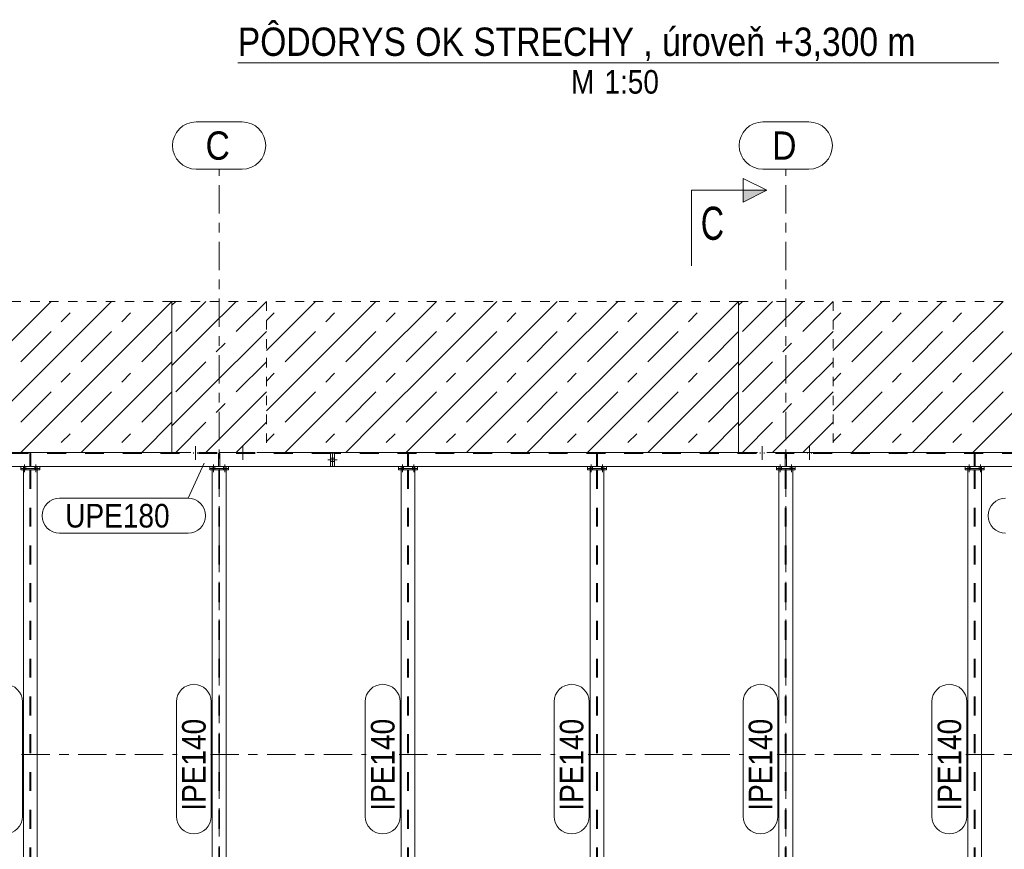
# Model space of a CAD drawing. Header units: millimetres. Extents: x -66 to 775, y -448 to 146.
# Tile 13 of 30: x 100 to 204, y -133 to -45. Entities that reach past the tile are written whole.
import ezdxf

# ---------------------------------------------------------------- set-up
doc = ezdxf.new("R2010")
doc.units = ezdxf.units.MM
for name, pattern in [('XKITLINE00', [0]), ('XKITLINE01', [4, 1, -1, 1, -1]), ('XKITLINE02', [4, 2, -2]), ('XKITLINE03', [6, 3, -1, 1, -1])]:
    doc.linetypes.add(name, pattern=pattern)
for name, color, linetype, lineweight in [('Jiný typ objektu', 7, 'Continuous', 0), ('Mřížka', 4, 'Continuous', 0), ('Prvek', 2, 'Continuous', 0), ('Značka prvku', 2, 'Continuous', 0), ('Řez', 7, 'Continuous', 0), ('Šroub', 3, 'Continuous', 0)]:
    doc.layers.add(name, color=color, linetype=linetype, lineweight=lineweight)
doc.styles.add('ARIAL', font='arial.ttf')
doc.styles.add('ARIAL_NARROW', font='ARIALN.TTF')

msp = doc.modelspace()

# ---------------------------------------------------------------- hatches: boundary and pattern name
at = {"layer": 'Řez'}
msp.add_hatch(color=6, dxfattribs=at).paths.add_polyline_path([(176.5, -63.19), (179, -63.19), (176.5, -64.44)], flags=17)

# ---------------------------------------------------------------- linework, layer by layer
at = {"layer": 'Jiný typ objektu', "color": 3, "linetype": 'XKITLINE00', "lineweight": 0}
msp.add_line((122.97, -49.71), (203.57, -49.71), dxfattribs=at)
at = {"layer": 'Mřížka', "color": 1, "linetype": 'XKITLINE00', "lineweight": 0}
for p, q in [((118.56, -55.96), (123.44, -55.96)), ((178.56, -55.96), (183.44, -55.96)), ((118.56, -60.96), (123.44, -60.96)), ((178.56, -60.96), (183.44, -60.96))]:
    msp.add_line(p, q, dxfattribs=at)
at = {"layer": 'Mřížka', "color": 1, "linetype": 'XKITLINE03', "lineweight": 0}
for p, q in [((121, -203.66), (121, -60.96)), ((181, -203.66), (181, -60.96)), ((-29, -90.96), (351, -90.96)), ((100.07, -122.96), (116.57, -122.96)), ((120.07, -122.96), (136.57, -122.96)), ((140.07, -122.96), (156.57, -122.96)), ((160.07, -122.96), (176.57, -122.96)), ((180.07, -122.96), (196.57, -122.96)), ((200.07, -122.96), (216.57, -122.96))]:
    msp.add_line(p, q, dxfattribs=at)
at = {"layer": 'Mřížka', "color": 1, "linetype": 'XKITLINE00', "lineweight": 0}
for centre, start, end in [((118.56, -58.46), 90, 270), ((123.44, -58.46), 270, 90), ((178.56, -58.46), 90, 270), ((183.44, -58.46), 270, 90)]:
    msp.add_arc(centre, 2.5, start, end, dxfattribs=at)
at = {"layer": 'Prvek', "color": 7, "linetype": 'XKITLINE01', "lineweight": 0}
for p, q in [((116, -74.96), (66, -74.96)), ((116, -74.96), (116, -90.96)), ((116, -74.96), (126, -74.96)), ((116, -90.96), (116, -74.96)), ((126, -74.96), (126, -90.96)), ((176, -74.96), (126, -74.96)), ((126, -74.96), (126, -90.96)), ((176, -74.96), (176, -90.96)), ((176, -74.96), (186, -74.96)), ((176, -90.96), (176, -74.96)), ((186, -74.96), (186, -90.96)), ((236, -74.96), (186, -74.96)), ((186, -74.96), (186, -90.96)), ((66, -90.96), (116, -90.96)), ((126, -90.96), (116, -90.96)), ((126, -90.96), (176, -90.96)), ((186, -90.96), (176, -90.96)), ((186, -90.96), (236, -90.96))]:
    msp.add_line(p, q, dxfattribs=at)
at = {"layer": 'Prvek', "color": 7, "linetype": 'XKITLINE00', "lineweight": 0}
for p, q in [((96.8, -81.36), (103.2, -74.96)), ((100, -74.96), (100, -74.96)), ((103.2, -81.36), (109.6, -74.96)), ((103.2, -74.96), (103.2, -74.96)), ((103.2, -74.96), (103.2, -74.96)), ((106.4, -74.96), (106.4, -74.96)), ((109.6, -81.36), (116, -74.96)), ((109.6, -74.96), (109.6, -74.96)), ((109.6, -74.96), (109.6, -74.96)), ((112.8, -74.96), (112.8, -74.96)), ((116, -75.36), (116.4, -74.96)), ((116, -74.96), (116, -74.96)), ((116.4, -78.16), (119.6, -74.96)), ((119.6, -78.16), (122.8, -74.96)), ((122.8, -78.16), (126, -74.96)), ((126, -80.16), (131.2, -74.96)), ((128, -74.96), (128, -74.96)), ((131.2, -81.36), (137.6, -74.96)), ((131.2, -74.96), (131.2, -74.96)), ((131.2, -74.96), (131.2, -74.96)), ((134.4, -74.96), (134.4, -74.96)), ((137.6, -81.36), (144, -74.96)), ((137.6, -74.96), (137.6, -74.96)), ((137.6, -74.96), (137.6, -74.96)), ((140.8, -74.96), (140.8, -74.96)), ((144, -81.36), (150.4, -74.96)), ((144, -74.96), (144, -74.96)), ((144, -74.96), (144, -74.96)), ((147.2, -74.96), (147.2, -74.96)), ((150.4, -81.36), (156.8, -74.96)), ((150.4, -74.96), (150.4, -74.96)), ((150.4, -74.96), (150.4, -74.96)), ((153.6, -74.96), (153.6, -74.96)), ((156.8, -81.36), (163.2, -74.96)), ((156.8, -74.96), (156.8, -74.96)), ((156.8, -74.96), (156.8, -74.96)), ((160, -74.96), (160, -74.96)), ((163.2, -81.36), (169.6, -74.96)), ((163.2, -74.96), (163.2, -74.96)), ((163.2, -74.96), (163.2, -74.96)), ((166.4, -74.96), (166.4, -74.96)), ((169.6, -81.36), (176, -74.96)), ((169.6, -74.96), (169.6, -74.96)), ((169.6, -74.96), (169.6, -74.96)), ((172.8, -74.96), (172.8, -74.96)), ((176, -75.36), (176.4, -74.96)), ((176, -74.96), (176, -74.96)), ((176.4, -78.16), (179.6, -74.96)), ((179.6, -78.16), (182.8, -74.96)), ((182.8, -78.16), (186, -74.96)), ((186, -80.16), (191.2, -74.96)), ((188, -74.96), (188, -74.96)), ((191.2, -81.36), (197.6, -74.96)), ((191.2, -74.96), (191.2, -74.96)), ((191.2, -74.96), (191.2, -74.96)), ((194.4, -74.96), (194.4, -74.96)), ((197.6, -81.36), (204, -74.96)), ((197.6, -74.96), (197.6, -74.96)), ((197.6, -74.96), (197.6, -74.96)), ((200.8, -74.96), (200.8, -74.96)), ((204, -81.36), (210.4, -74.96)), ((204, -74.96), (204, -74.96)), ((204, -74.96), (204, -74.96)), ((104.28, -77.12), (105.22, -76.18)), ((110.68, -77.12), (111.62, -76.18)), ((126, -77), (126.82, -76.18)), ((132.28, -77.12), (133.22, -76.18)), ((138.68, -77.12), (139.62, -76.18)), ((145.08, -77.12), (146.02, -76.18)), ((151.48, -77.12), (152.42, -76.18)), ((157.88, -77.12), (158.82, -76.18)), ((164.28, -77.12), (165.22, -76.18)), ((170.68, -77.12), (171.62, -76.18)), ((186, -77), (186.82, -76.18)), ((192.28, -77.12), (193.22, -76.18)), ((198.68, -77.12), (199.62, -76.18)), ((100, -81.36), (103.2, -78.16)), ((106.4, -81.36), (109.6, -78.16)), ((112.8, -81.36), (116, -78.16)), ((116, -81.76), (119.6, -78.16)), ((119.6, -84.56), (126, -78.16)), ((119.6, -78.16), (119.6, -78.16)), ((126, -78.16), (126, -78.16)), ((126, -78.16), (126, -78.16)), ((128, -81.36), (131.2, -78.16)), ((134.4, -81.36), (137.6, -78.16)), ((140.8, -81.36), (144, -78.16)), ((147.2, -81.36), (150.4, -78.16)), ((153.6, -81.36), (156.8, -78.16)), ((160, -81.36), (163.2, -78.16)), ((166.4, -81.36), (169.6, -78.16)), ((172.8, -81.36), (176, -78.16)), ((176, -81.76), (179.6, -78.16)), ((179.6, -84.56), (186, -78.16)), ((179.6, -78.16), (179.6, -78.16)), ((186, -78.16), (186, -78.16)), ((186, -78.16), (186, -78.16)), ((188, -81.36), (191.2, -78.16)), ((194.4, -81.36), (197.6, -78.16)), ((200.8, -81.36), (204, -78.16)), ((120.68, -80.32), (121.62, -79.38)), ((180.68, -80.32), (181.62, -79.38)), ((96.8, -87.76), (103.2, -81.36)), ((103.2, -87.76), (109.6, -81.36)), ((103.2, -81.36), (103.2, -81.36)), ((109.6, -87.76), (116, -81.36)), ((109.6, -81.36), (109.6, -81.36)), ((116, -81.36), (116, -81.36)), ((116, -81.36), (116, -81.36)), ((116.4, -84.56), (119.6, -81.36)), ((122.8, -84.56), (126, -81.36)), ((126, -86.56), (131.2, -81.36)), ((131.2, -87.76), (137.6, -81.36)), ((131.2, -81.36), (131.2, -81.36)), ((137.6, -87.76), (144, -81.36)), ((137.6, -81.36), (137.6, -81.36)), ((144, -87.76), (150.4, -81.36)), ((144, -81.36), (144, -81.36)), ((150.4, -87.76), (156.8, -81.36)), ((150.4, -81.36), (150.4, -81.36)), ((156.8, -87.76), (163.2, -81.36)), ((156.8, -81.36), (156.8, -81.36)), ((163.2, -87.76), (169.6, -81.36)), ((163.2, -81.36), (163.2, -81.36)), ((169.6, -87.76), (176, -81.36)), ((169.6, -81.36), (169.6, -81.36)), ((176, -81.36), (176, -81.36)), ((176, -81.36), (176, -81.36)), ((176.4, -84.56), (179.6, -81.36)), ((182.8, -84.56), (186, -81.36)), ((186, -86.56), (191.2, -81.36)), ((191.2, -87.76), (197.6, -81.36)), ((191.2, -81.36), (191.2, -81.36)), ((197.6, -87.76), (204, -81.36)), ((197.6, -81.36), (197.6, -81.36)), ((204, -87.76), (210.4, -81.36)), ((204, -81.36), (204, -81.36)), ((104.28, -83.52), (105.22, -82.58)), ((110.68, -83.52), (111.62, -82.58)), ((126, -83.4), (126.82, -82.58)), ((132.28, -83.52), (133.22, -82.58)), ((138.68, -83.52), (139.62, -82.58)), ((145.08, -83.52), (146.02, -82.58)), ((151.48, -83.52), (152.42, -82.58)), ((157.88, -83.52), (158.82, -82.58)), ((164.28, -83.52), (165.22, -82.58)), ((170.68, -83.52), (171.62, -82.58)), ((186, -83.4), (186.82, -82.58)), ((192.28, -83.52), (193.22, -82.58)), ((198.68, -83.52), (199.62, -82.58)), ((100, -87.76), (103.2, -84.56)), ((106.4, -87.76), (109.6, -84.56)), ((112.8, -87.76), (116, -84.56)), ((116, -88.16), (119.6, -84.56)), ((119.6, -90.96), (126, -84.56)), ((119.6, -84.56), (119.6, -84.56)), ((126, -84.56), (126, -84.56)), ((126, -84.56), (126, -84.56)), ((128, -87.76), (131.2, -84.56)), ((134.4, -87.76), (137.6, -84.56)), ((140.8, -87.76), (144, -84.56)), ((147.2, -87.76), (150.4, -84.56)), ((153.6, -87.76), (156.8, -84.56)), ((160, -87.76), (163.2, -84.56)), ((166.4, -87.76), (169.6, -84.56)), ((172.8, -87.76), (176, -84.56)), ((176, -88.16), (179.6, -84.56)), ((179.6, -90.96), (186, -84.56)), ((179.6, -84.56), (179.6, -84.56)), ((186, -84.56), (186, -84.56)), ((186, -84.56), (186, -84.56)), ((188, -87.76), (191.2, -84.56)), ((194.4, -87.76), (197.6, -84.56)), ((200.8, -87.76), (204, -84.56)), ((120.68, -86.72), (121.62, -85.78)), ((180.68, -86.72), (181.62, -85.78)), ((100, -90.96), (103.2, -87.76)), ((103.2, -87.76), (103.2, -87.76)), ((106.4, -90.96), (109.6, -87.76)), ((109.6, -87.76), (109.6, -87.76)), ((112.8, -90.96), (116, -87.76)), ((116, -87.76), (116, -87.76)), ((116, -87.76), (116, -87.76)), ((116.4, -90.96), (119.6, -87.76)), ((122.8, -90.96), (126, -87.76)), ((128, -90.96), (131.2, -87.76)), ((131.2, -87.76), (131.2, -87.76)), ((134.4, -90.96), (137.6, -87.76)), ((137.6, -87.76), (137.6, -87.76)), ((140.8, -90.96), (144, -87.76)), ((144, -87.76), (144, -87.76)), ((147.2, -90.96), (150.4, -87.76)), ((150.4, -87.76), (150.4, -87.76)), ((153.6, -90.96), (156.8, -87.76)), ((156.8, -87.76), (156.8, -87.76)), ((160, -90.96), (163.2, -87.76)), ((163.2, -87.76), (163.2, -87.76)), ((166.4, -90.96), (169.6, -87.76)), ((169.6, -87.76), (169.6, -87.76)), ((172.8, -90.96), (176, -87.76)), ((176, -87.76), (176, -87.76)), ((176, -87.76), (176, -87.76)), ((176.4, -90.96), (179.6, -87.76)), ((182.8, -90.96), (186, -87.76)), ((188, -90.96), (191.2, -87.76)), ((191.2, -87.76), (191.2, -87.76)), ((194.4, -90.96), (197.6, -87.76)), ((197.6, -87.76), (197.6, -87.76)), ((200.8, -90.96), (204, -87.76)), ((204, -87.76), (204, -87.76)), ((104.28, -89.92), (105.22, -88.98)), ((110.68, -89.92), (111.62, -88.98)), ((126, -89.8), (126.82, -88.98)), ((132.28, -89.92), (133.22, -88.98)), ((138.68, -89.92), (139.62, -88.98)), ((145.08, -89.92), (146.02, -88.98)), ((151.48, -89.92), (152.42, -88.98)), ((157.88, -89.92), (158.82, -88.98)), ((164.28, -89.92), (165.22, -88.98)), ((170.68, -89.92), (171.62, -88.98)), ((186, -89.8), (186.82, -88.98)), ((192.28, -89.92), (193.22, -88.98)), ((198.68, -89.92), (199.62, -88.98)), ((103.2, -90.96), (103.2, -90.96)), ((109.6, -90.96), (109.6, -90.96)), ((119.6, -90.96), (119.6, -90.96)), ((126, -90.96), (126, -90.96)), ((126, -90.96), (126, -90.96)), ((131.2, -90.96), (131.2, -90.96)), ((137.6, -90.96), (137.6, -90.96)), ((144, -90.96), (144, -90.96)), ((150.4, -90.96), (150.4, -90.96)), ((156.8, -90.96), (156.8, -90.96)), ((163.2, -90.96), (163.2, -90.96)), ((169.6, -90.96), (169.6, -90.96)), ((179.6, -90.96), (179.6, -90.96)), ((186, -90.96), (186, -90.96)), ((186, -90.96), (186, -90.96)), ((191.2, -90.96), (191.2, -90.96)), ((197.6, -90.96), (197.6, -90.96)), ((204, -90.96), (204, -90.96))]:
    msp.add_line(p, q, dxfattribs=at)
at = {"layer": 'Prvek', "color": 7, "linetype": 'XKITLINE02', "lineweight": 0}
for p, q in [((132.8, -90.96), (-2.5, -90.96)), ((132.8, -91.07), (-2.5, -91.07)), ((100.94, -91.07), (100.94, -92.46)), ((101.06, -91.07), (100.94, -91.07)), ((101.06, -92.46), (101.06, -91.07)), ((120.94, -91.07), (120.94, -92.46)), ((121.06, -91.07), (120.94, -91.07)), ((121.06, -92.46), (121.06, -91.07)), ((132.8, -92.46), (132.8, -91.06)), ((245.9, -90.96), (133.2, -90.96)), ((133.2, -91.06), (133.2, -92.46)), ((245.9, -91.07), (133.2, -91.07)), ((140.94, -91.07), (140.94, -92.46)), ((141.06, -91.07), (140.94, -91.07)), ((141.06, -92.46), (141.06, -91.07)), ((160.94, -91.07), (160.94, -92.46)), ((161.06, -91.07), (160.94, -91.07)), ((161.06, -92.46), (161.06, -91.07)), ((180.94, -91.07), (180.94, -92.46)), ((181.06, -91.07), (180.94, -91.07)), ((181.06, -92.46), (181.06, -91.07)), ((200.94, -91.07), (200.94, -92.46)), ((201.06, -91.07), (200.94, -91.07)), ((201.06, -92.46), (201.06, -91.07)), ((100, -92.46), (102, -92.46)), ((100, -92.66), (102, -92.66)), ((100.94, -92.46), (101.06, -92.46)), ((120, -92.46), (122, -92.46)), ((120, -92.66), (122, -92.66)), ((120.94, -92.46), (121.06, -92.46)), ((140, -92.46), (142, -92.46)), ((140, -92.66), (142, -92.66)), ((140.94, -92.46), (141.06, -92.46)), ((160, -92.46), (162, -92.46)), ((160, -92.66), (162, -92.66)), ((160.94, -92.46), (161.06, -92.46)), ((180, -92.46), (182, -92.46)), ((180, -92.66), (182, -92.66)), ((180.94, -92.46), (181.06, -92.46)), ((200, -92.46), (202, -92.46)), ((200, -92.66), (202, -92.66)), ((200.94, -92.46), (201.06, -92.46)), ((101.73, -92.82), (100.27, -92.82)), ((100.95, -92.82), (100.95, -171.76)), ((101.05, -92.82), (101.05, -171.76)), ((121.73, -92.82), (120.27, -92.82)), ((120.95, -92.82), (120.95, -171.76)), ((121.05, -92.82), (121.05, -171.76)), ((141.73, -92.82), (140.27, -92.82)), ((140.95, -92.82), (140.95, -171.76)), ((141.05, -92.82), (141.05, -171.76)), ((161.73, -92.82), (160.27, -92.82)), ((160.95, -92.82), (160.95, -171.76)), ((161.05, -92.82), (161.05, -171.76)), ((181.73, -92.82), (180.27, -92.82)), ((180.95, -92.82), (180.95, -171.76)), ((181.05, -92.82), (181.05, -171.76)), ((201.73, -92.82), (200.27, -92.82)), ((200.95, -92.82), (200.95, -171.76)), ((201.05, -92.82), (201.05, -171.76))]:
    msp.add_line(p, q, dxfattribs=at)
at = {"layer": 'Prvek', "color": 3, "linetype": 'XKITLINE00', "lineweight": 0}
for p, q in [((132.8, -90.96), (132.8, -92.46)), ((132.8, -91.06), (133, -91.06)), ((133, -91.06), (133, -92.46)), ((133.2, -91.06), (133, -91.06)), ((133, -91.06), (133, -92.46)), ((133.2, -92.46), (133.2, -90.96)), ((132.8, -92.46), (-2.5, -92.46)), ((100, -92.66), (100, -92.46)), ((100, -92.82), (100, -92.66)), ((102, -92.66), (100, -92.66)), ((102, -92.46), (102, -92.66)), ((102, -92.66), (102, -92.82)), ((120, -92.66), (120, -92.46)), ((120, -92.82), (120, -92.66)), ((122, -92.66), (120, -92.66)), ((122, -92.46), (122, -92.66)), ((122, -92.66), (122, -92.82)), ((133, -92.46), (132.8, -92.46)), ((133.2, -92.46), (133, -92.46)), ((245.9, -92.46), (133.2, -92.46)), ((140, -92.66), (140, -92.46)), ((142, -92.66), (140, -92.66)), ((140, -92.82), (140, -92.66)), ((142, -92.46), (142, -92.66)), ((142, -92.66), (142, -92.82)), ((160, -92.66), (160, -92.46)), ((160, -92.82), (160, -92.66)), ((162, -92.66), (160, -92.66)), ((162, -92.46), (162, -92.66)), ((162, -92.66), (162, -92.82)), ((180, -92.66), (180, -92.46)), ((180, -92.82), (180, -92.66)), ((182, -92.66), (180, -92.66)), ((182, -92.46), (182, -92.66)), ((182, -92.66), (182, -92.82)), ((200, -92.66), (200, -92.46)), ((200, -92.82), (200, -92.66)), ((202, -92.66), (200, -92.66)), ((202, -92.46), (202, -92.66)), ((202, -92.66), (202, -92.82)), ((100.27, -92.82), (100, -92.82)), ((101.73, -92.82), (100.27, -92.82)), ((100.27, -171.76), (100.27, -92.82)), ((101.73, -166.77), (101.73, -92.82)), ((102, -92.82), (101.73, -92.82)), ((120.27, -92.82), (120, -92.82)), ((121.73, -92.82), (120.27, -92.82)), ((120.27, -150.3), (120.27, -92.82)), ((121.73, -171.76), (121.73, -92.82)), ((122, -92.82), (121.73, -92.82)), ((140.27, -92.82), (140, -92.82)), ((141.73, -92.82), (140.27, -92.82)), ((140.27, -171.76), (140.27, -92.82)), ((141.73, -166.82), (141.73, -92.82)), ((142, -92.82), (141.73, -92.82)), ((160.27, -92.82), (160, -92.82)), ((161.73, -92.82), (160.27, -92.82)), ((160.27, -150.07), (160.27, -92.82)), ((161.73, -171.76), (161.73, -92.82)), ((162, -92.82), (161.73, -92.82)), ((180.27, -92.82), (180, -92.82)), ((181.73, -92.82), (180.27, -92.82)), ((180.27, -171.76), (180.27, -92.82)), ((181.73, -166.9), (181.73, -92.82)), ((182, -92.82), (181.73, -92.82)), ((200.27, -92.82), (200, -92.82)), ((201.73, -92.82), (200.27, -92.82)), ((200.27, -150.03), (200.27, -92.82)), ((202, -92.82), (201.73, -92.82)), ((201.73, -171.76), (201.73, -92.82))]:
    msp.add_line(p, q, dxfattribs=at)
at = {"layer": 'Značka prvku', "color": 7, "linetype": 'XKITLINE00', "lineweight": 0}
for p, q in [((119.42, -92.1), (117.71, -95.82)), ((104.1, -95.82), (117.71, -95.82)), ((104.1, -99.52), (117.71, -99.52)), ((100.17, -129.52), (100.17, -117.38)), ((116.47, -129.52), (116.47, -117.38)), ((120.17, -129.52), (120.17, -117.38)), ((136.47, -129.52), (136.47, -117.38)), ((140.17, -129.52), (140.17, -117.38)), ((156.47, -129.52), (156.47, -117.38)), ((160.17, -129.52), (160.17, -117.38)), ((176.47, -129.52), (176.47, -117.38)), ((180.17, -129.52), (180.17, -117.38)), ((196.47, -129.52), (196.47, -117.38)), ((200.17, -129.52), (200.17, -117.38))]:
    msp.add_line(p, q, dxfattribs=at)
for centre, start, end in [((104.1, -97.67), 90, 270), ((117.71, -97.67), 270, 90), ((204.27, -97.67), 90, 270), ((98.32, -117.38), 0, 180), ((118.32, -117.38), 0, 180), ((138.32, -117.38), 0, 180), ((158.32, -117.38), 0, 180), ((178.32, -117.38), 0, 180), ((198.32, -117.38), 0, 180), ((98.32, -129.52), 180, 0), ((118.32, -129.52), 180, 0), ((138.32, -129.52), 180, 0), ((158.32, -129.52), 180, 0), ((178.32, -129.52), 180, 0), ((198.32, -129.52), 180, 0)]:
    msp.add_arc(centre, 1.85, start, end, dxfattribs=at)
at = {"layer": 'Řez', "color": 6, "linetype": 'XKITLINE00', "lineweight": 0}
for p, q in [((176.5, -64.44), (176.5, -61.94)), ((176.5, -61.94), (179, -63.19)), ((171, -63.19), (171, -71.19)), ((171, -63.19), (179, -63.19)), ((179, -63.19), (176.5, -64.44))]:
    msp.add_line(p, q, dxfattribs=at)
at = {"layer": 'Šroub', "color": 7, "linetype": 'XKITLINE02', "lineweight": 0}
for p, q in [((118.5, -90.3), (118.5, -91.74)), ((123.5, -90.3), (123.5, -91.74)), ((178.5, -90.3), (178.5, -91.74)), ((183.5, -90.3), (183.5, -91.74)), ((118.28, -90.96), (118.28, -91.07)), ((118.72, -90.96), (118.72, -91.07)), ((123.28, -90.96), (123.28, -91.07)), ((123.72, -90.96), (123.72, -91.07)), ((133, -91.57), (132.8, -91.57)), ((133, -91.57), (132.8, -91.57)), ((133.2, -91.57), (133, -91.57)), ((133.2, -91.57), (133, -91.57)), ((178.28, -90.96), (178.28, -91.07)), ((178.72, -90.96), (178.72, -91.07)), ((183.28, -90.96), (183.28, -91.07)), ((183.72, -90.96), (183.72, -91.07)), ((100.27, -92.46), (100.27, -92.66)), ((100.27, -92.46), (100.27, -92.66)), ((100.27, -92.66), (100.27, -92.82)), ((100.27, -92.66), (100.27, -92.82)), ((100.4, -92.24), (100.4, -93.04)), ((100.4, -92.24), (100.4, -93.04)), ((100.53, -92.46), (100.53, -92.66)), ((100.53, -92.46), (100.53, -92.66)), ((100.53, -92.66), (100.53, -92.82)), ((100.53, -92.66), (100.53, -92.82)), ((101.47, -92.46), (101.47, -92.66)), ((101.47, -92.46), (101.47, -92.66)), ((101.47, -92.66), (101.47, -92.82)), ((101.47, -92.66), (101.47, -92.82)), ((101.6, -92.24), (101.6, -93.04)), ((101.6, -92.24), (101.6, -93.04)), ((101.73, -92.46), (101.73, -92.66)), ((101.73, -92.46), (101.73, -92.66)), ((101.73, -92.66), (101.73, -92.82)), ((101.73, -92.66), (101.73, -92.82)), ((120.27, -92.46), (120.27, -92.66)), ((120.27, -92.46), (120.27, -92.66)), ((120.27, -92.66), (120.27, -92.82)), ((120.27, -92.66), (120.27, -92.82)), ((120.4, -92.24), (120.4, -93.04)), ((120.4, -92.24), (120.4, -93.04)), ((120.53, -92.46), (120.53, -92.66)), ((120.53, -92.46), (120.53, -92.66)), ((120.53, -92.66), (120.53, -92.82)), ((120.53, -92.66), (120.53, -92.82)), ((121.47, -92.46), (121.47, -92.66)), ((121.47, -92.46), (121.47, -92.66)), ((121.47, -92.66), (121.47, -92.82)), ((121.47, -92.66), (121.47, -92.82)), ((121.6, -92.24), (121.6, -93.04)), ((121.6, -92.24), (121.6, -93.04)), ((121.73, -92.46), (121.73, -92.66)), ((121.73, -92.46), (121.73, -92.66)), ((121.73, -92.66), (121.73, -92.82)), ((121.73, -92.66), (121.73, -92.82)), ((133.5, -91.75), (132.5, -91.75)), ((133.5, -91.75), (132.5, -91.75)), ((133, -91.93), (132.8, -91.93)), ((133, -91.93), (132.8, -91.93)), ((133.2, -91.93), (133, -91.93)), ((133.2, -91.93), (133, -91.93)), ((140.27, -92.46), (140.27, -92.66)), ((140.27, -92.46), (140.27, -92.66)), ((140.27, -92.66), (140.27, -92.82)), ((140.27, -92.66), (140.27, -92.82)), ((140.4, -92.24), (140.4, -93.04)), ((140.4, -92.24), (140.4, -93.04)), ((140.53, -92.46), (140.53, -92.66)), ((140.53, -92.46), (140.53, -92.66)), ((140.53, -92.66), (140.53, -92.82)), ((140.53, -92.66), (140.53, -92.82)), ((141.47, -92.46), (141.47, -92.66)), ((141.47, -92.46), (141.47, -92.66)), ((141.47, -92.66), (141.47, -92.82)), ((141.47, -92.66), (141.47, -92.82)), ((141.6, -92.24), (141.6, -93.04)), ((141.6, -92.24), (141.6, -93.04)), ((141.73, -92.46), (141.73, -92.66)), ((141.73, -92.46), (141.73, -92.66)), ((141.73, -92.66), (141.73, -92.82)), ((141.73, -92.66), (141.73, -92.82)), ((160.27, -92.46), (160.27, -92.66)), ((160.27, -92.46), (160.27, -92.66)), ((160.27, -92.66), (160.27, -92.82)), ((160.27, -92.66), (160.27, -92.82)), ((160.4, -92.24), (160.4, -93.04)), ((160.4, -92.24), (160.4, -93.04)), ((160.53, -92.46), (160.53, -92.66)), ((160.53, -92.46), (160.53, -92.66)), ((160.53, -92.66), (160.53, -92.82)), ((160.53, -92.66), (160.53, -92.82)), ((161.47, -92.46), (161.47, -92.66)), ((161.47, -92.46), (161.47, -92.66)), ((161.47, -92.66), (161.47, -92.82)), ((161.47, -92.66), (161.47, -92.82)), ((161.6, -92.24), (161.6, -93.04)), ((161.6, -92.24), (161.6, -93.04)), ((161.73, -92.46), (161.73, -92.66)), ((161.73, -92.46), (161.73, -92.66)), ((161.73, -92.66), (161.73, -92.82)), ((161.73, -92.66), (161.73, -92.82)), ((180.27, -92.46), (180.27, -92.66)), ((180.27, -92.46), (180.27, -92.66)), ((180.27, -92.66), (180.27, -92.82)), ((180.27, -92.66), (180.27, -92.82)), ((180.4, -92.24), (180.4, -93.04)), ((180.4, -92.24), (180.4, -93.04)), ((180.53, -92.46), (180.53, -92.66)), ((180.53, -92.46), (180.53, -92.66)), ((180.53, -92.66), (180.53, -92.82)), ((180.53, -92.66), (180.53, -92.82)), ((181.47, -92.46), (181.47, -92.66)), ((181.47, -92.46), (181.47, -92.66)), ((181.47, -92.66), (181.47, -92.82)), ((181.47, -92.66), (181.47, -92.82)), ((181.6, -92.24), (181.6, -93.04)), ((181.6, -92.24), (181.6, -93.04)), ((181.73, -92.46), (181.73, -92.66)), ((181.73, -92.46), (181.73, -92.66)), ((181.73, -92.66), (181.73, -92.82)), ((181.73, -92.66), (181.73, -92.82)), ((200.27, -92.46), (200.27, -92.66)), ((200.27, -92.46), (200.27, -92.66)), ((200.27, -92.66), (200.27, -92.82)), ((200.27, -92.66), (200.27, -92.82)), ((200.4, -92.24), (200.4, -93.04)), ((200.4, -92.24), (200.4, -93.04)), ((200.53, -92.46), (200.53, -92.66)), ((200.53, -92.46), (200.53, -92.66)), ((200.53, -92.66), (200.53, -92.82)), ((200.53, -92.66), (200.53, -92.82)), ((201.47, -92.46), (201.47, -92.66)), ((201.47, -92.46), (201.47, -92.66)), ((201.47, -92.66), (201.47, -92.82)), ((201.47, -92.66), (201.47, -92.82)), ((201.6, -92.24), (201.6, -93.04)), ((201.6, -92.24), (201.6, -93.04)), ((201.73, -92.46), (201.73, -92.66)), ((201.73, -92.46), (201.73, -92.66)), ((201.73, -92.66), (201.73, -92.82)), ((201.73, -92.66), (201.73, -92.82))]:
    msp.add_line(p, q, dxfattribs=at)

# ---------------------------------------------------------------- texts
at = {"layer": 'Jiný typ objektu', "color": 6, "style": 'ARIAL', "width": 0.85}
msp.add_text('PÔDORYS OK STRECHY , úroveň +3,300 m', height=3, dxfattribs=at).set_placement((122.97, -48.96))
at = {"layer": 'Jiný typ objektu', "color": 3, "style": 'ARIAL', "width": 0.85}
for s, p in [('M', (158.26, -52.96)), ('1:50', (161.79, -52.96))]:
    msp.add_text(s, height=2.5, dxfattribs=at).set_placement(p)
at = {"layer": 'Mřížka', "color": 4, "style": 'ARIAL', "width": 0.85}
for s, p in [('C', (119.56, -59.96)), ('D', (179.56, -59.96))]:
    msp.add_text(s, height=3, dxfattribs=at).set_placement(p)
at = {"layer": 'Značka prvku', "color": 3, "style": 'ARIAL', "width": 0.85}
msp.add_text('UPE180', height=2.5, dxfattribs=at).set_placement((104.7, -98.92))
for p in [(119.57, -128.92), (139.57, -128.92), (159.57, -128.92), (179.57, -128.92), (199.57, -128.92)]:
    msp.add_text('IPE140', height=2.5, rotation=90.0002, dxfattribs=at).set_placement(p)
at = {"layer": 'Řez', "color": 6, "style": 'ARIAL_NARROW', "width": 0.85}
msp.add_text('C', height=3.5, dxfattribs=at).set_placement((172, -68.44))

doc.saveas('drawing.dxf')
